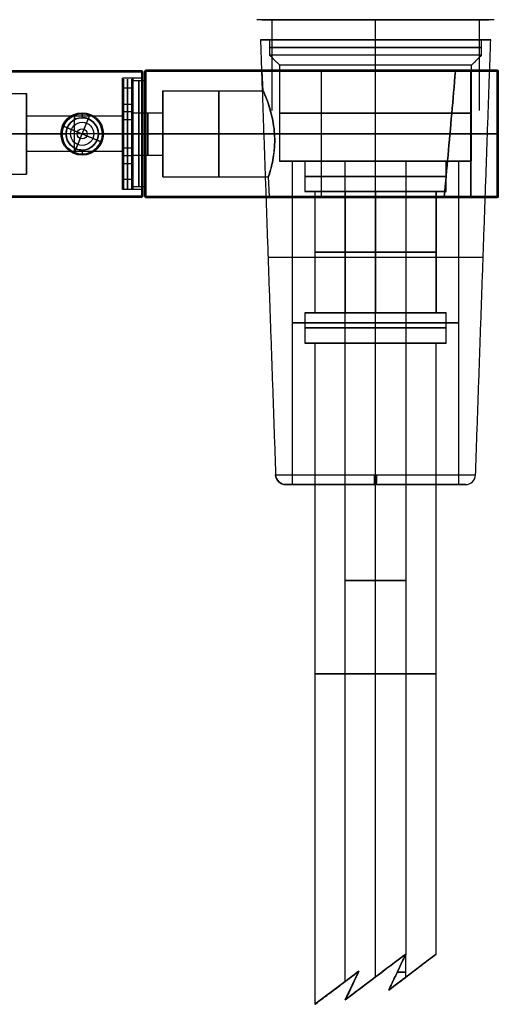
# Model space of a CAD drawing. Header units: centimetres. Extents: x -32 to 15, y -4 to 160.
# Tile 53 of 64: x 1.95 to 6.69, y 42.01 to 51.76. Entities that reach past the tile are written whole.
import ezdxf

# ---------------------------------------------------------------- set-up
doc = ezdxf.new("R2010")
doc.units = ezdxf.units.CM
doc.layers.add('Default', color=7, linetype='Continuous', true_color=0x000000)

# ---------------------------------------------------------------- blocks, each defined once
blk = doc.blocks.new('Z7535-03C')
at = {"layer": 'Default'}
for p, q in [((-45.282, -51.105), (-45.282, -35.705)), ((-45.182, -35.605), (-44.532, -35.605)), ((-44.532, -35.605), (-44.532, -37.605)), ((-39.032, -35.605, 13.9), (-39.032, -35.605, 5.5)), ((-39.032, -35.605, -5.5), (-39.032, -35.605, -13.9)), ((-39.032, -39.505, 14), (-39.032, -35.705, 14)), ((-39.032, -35.705, -14), (-39.032, -99.505, -14)), ((-33.532, -35.605), (-32.882, -35.605)), ((-33.532, -35.605), (-33.532, -37.605)), ((-32.782, -51.105), (-32.782, -35.705)), ((-44.532, -37.605), (-40.782, -37.605)), ((-40.782, -37.605), (-40.782, -47.105)), ((-39.032, -37.605, 1.75), (-39.032, -40.005, 1.75)), ((-39.032, -37.605, 5.5), (-39.032, -37.605, 1.75)), ((-39.032, -37.605, -1.75), (-39.032, -37.605, -5.5)), ((-37.282, -37.605), (-33.532, -37.605)), ((-37.282, -37.605), (-37.282, -47.105)), ((-39.032, -40.005, 13.5), (-39.032, -39.505, 14)), ((-39.032, -40.005, 13.5), (-39.032, -40.005, 1.746)), ((-37.432, -41.605, 13.5), (-37.432, -41.605, 0.709)), ((-39.032, -43.205, 13.5), (-39.032, -43.705, 14)), ((-39.032, -43.205, 13.5), (-39.032, -43.205, 1.746)), ((-39.032, -43.205, 1.75), (-39.032, -47.105, 1.75)), ((-39.032, -91.505, 14), (-39.032, -43.705, 14)), ((-43.032, -47.105), (-40.782, -47.105)), ((-43.032, -51.105), (-43.032, -47.105)), ((-39.032, -47.105, -4), (-39.032, -47.105, -1.75)), ((-39.032, -47.105, 1.75), (-39.032, -47.105, 4)), ((-37.282, -47.105), (-35.032, -47.105)), ((-35.032, -51.105), (-35.032, -47.105))]:
    blk.add_line(p, q, dxfattribs=at)
for centre, radius, start, end in [((-45.182, -35.705, 13.9), 0.1, 90, 180), ((-45.182, -35.705, -13.9), 0.1, 90, 180), ((-45.182, -35.705), 0.1, 90, 180), ((-32.882, -35.705, 13.9), 0.1, 0, 90), ((-32.882, -35.705, -13.9), 0.1, 0, 90), ((-39.032, -41.605, 14), 2.1, 0, 180), ((-39.032, -41.605, 13.5), 1.6, 0, 180), ((-39.032, -41.605, 14), 2.1, 180, 0), ((-39.032, -41.605, 13.5), 1.6, 180, 0)]:
    blk.add_arc(centre, radius, start, end, dxfattribs=at)
at = {"layer": 'Default', "extrusion": (0, -1, 0)}
for centre, radius, start, end in [((-45.182, -13.9, 35.705), 0.1, 180, 270), ((-32.882, -13.9, 35.705), 0.1, 270, 0), ((-32.882, 13.9, 35.705), 0.1, 0, 90), ((-39.032, 0, 36.605), 5.5, 90, 270), ((-39.032, 0, 36.605), 5.5, 270, 90), ((-39.032, 0, 37.605), 5.5, 90, 270), ((-39.032, 0, 37.605), 1.75, 90, 270), ((-39.032, 0, 42.355), 1.75, 143.67998, 270), ((-39.032, 0, 42.355), 1.75, 270, 36.29076), ((-39.032, 0, 47.105), 1.75, 270, 90)]:
    blk.add_arc(centre, radius, start, end, dxfattribs=at)
at = {"layer": 'Default', "extrusion": (0, 1, 0)}
for centre, radius, start, end in [((45.182, 13.9, -35.705), 0.1, 360, 90), ((39.032, 0, -35.605), 5.5, 270, 90), ((39.032, 0, -35.605), 5.5, 90, 270), ((39.032, 0, -37.605), 5.5, 90, 270), ((39.032, 0, -37.605), 1.75, 90, 270), ((39.032, 0, -47.105), 4, 270, 90), ((39.032, 0, -47.105), 1.75, 270, 90), ((39.032, 0, -47.105), 4, 90, 270)]:
    blk.add_arc(centre, radius, start, end, dxfattribs=at)
at = {"layer": 'Default', "extrusion": (1, 0, 0)}
for centre in [(-35.705, 13.9, -45.182), (-35.705, 13.9, -32.882)]:
    blk.add_arc(centre, 0.1, 0, 90, dxfattribs=at)
at = {"layer": 'Default', "extrusion": (-1, 0, 0)}
for centre, start, end in [((35.705, -13.9, 45.182), 180, 270), ((35.705, 13.9, 39.032), 90, 180), ((35.705, -13.9, 39.032), 180, 270), ((35.705, -13.9, 32.882), 180, 270)]:
    blk.add_arc(centre, 0.1, start, end, dxfattribs=at)
at = {"layer": 'Default', "extrusion": (0, 0, -1)}
for centre, radius, start, end in [((32.882, -35.705), 0.1, 90, 180), ((39.032, -41.605, -7.104), 1.6, 0, 180.0008), ((39.032, -41.605, -7.104), 1.6, 180.0008, 0)]:
    blk.add_arc(centre, radius, start, end, dxfattribs=at)
at = {"layer": 'Default'}
for points, degree in [([(-45.282, -99.505, -13.9), (-45.282, -67.605, -13.9), (-45.282, -35.705, -13.9)], 2), ([(-45.282, -35.705, -13.9), (-45.282, -35.705), (-45.282, -35.705, 13.9)], 2), ([(-45.282, -35.705, 13.9), (-45.282, -67.605, 13.9), (-45.282, -99.505, 13.9)], 2), ([(-32.882, -35.605, 13.9), (-39.032, -35.605, 13.9), (-45.182, -35.605, 13.9)], 2), ([(-45.182, -35.605, 13.9), (-45.182, -35.605), (-45.182, -35.605, -13.9)], 2), ([(-45.182, -35.605, -13.9), (-39.032, -35.605, -13.9), (-32.882, -35.605, -13.9)], 2), ([(-45.182, -99.505, 14), (-45.182, -67.605, 14), (-45.182, -35.705, 14)], 2), ([(-45.182, -35.705, 14), (-39.032, -35.705, 14), (-32.882, -35.705, 14)], 2), ([(-45.182, -35.705, -14), (-45.182, -67.605, -14), (-45.182, -99.505, -14)], 2), ([(-32.882, -35.705, -14), (-39.032, -35.705, -14), (-45.182, -35.705, -14)], 2), ([(-39.032, -37.605, -5.5), (-39.032, -36.605, -5.5), (-39.032, -35.605, -5.5)], 2), ([(-39.032, -35.605, 5.5), (-39.032, -36.605, 5.5), (-39.032, -37.605, 5.5)], 2), ([(-32.882, -35.605, -13.9), (-32.882, -35.605), (-32.882, -35.605, 13.9)], 2), ([(-32.882, -35.705, 14), (-32.882, -67.605, 14), (-32.882, -99.505, 14)], 2), ([(-32.882, -99.505, -14), (-32.882, -67.605, -14), (-32.882, -35.705, -14)], 2), ([(-32.782, -35.705, -13.9), (-32.782, -67.605, -13.9), (-32.782, -99.505, -13.9)], 2), ([(-32.782, -35.705, 13.9), (-32.782, -67.605, 13.9), (-32.782, -99.505, 13.9)], 2), ([(-32.782, -35.705, -13.9), (-32.782, -35.705), (-32.782, -35.705, 13.9)], 2), ([(-39.032, -40.005, 1.746), (-39.032, -38.805, 1.748), (-39.032, -37.605, 1.75)], 2), ([(-39.032, -37.605, -1.75), (-39.032, -42.355, -1.75), (-39.032, -47.105, -1.75)], 2), ([(-40.632, -41.605, 0.709), (-40.632, -41.412, 0.709), (-40.559, -41.039, 0.893), (-40.298, -40.57, 1.249), (-39.79, -40.137, 1.63), (-39.297, -40.005, 1.746), (-39.032, -40.005, 1.746)], 3), ([(-39.032, -40.005, 1.746), (-38.768, -40.005, 1.746), (-38.277, -40.136, 1.632), (-37.771, -40.561, 1.255), (-37.502, -41.04, 0.892), (-37.432, -41.413, 0.709), (-37.432, -41.605, 0.709)], 3), ([(-40.632, -41.605, 13.5), (-40.882, -41.605, 13.75), (-41.132, -41.605, 14)], 2), ([(-40.632, -41.605, 0.709), (-40.632, -41.797, 0.709), (-40.56, -42.17, 0.894), (-40.294, -42.645, 1.252), (-39.787, -43.074, 1.63), (-39.296, -43.205, 1.746), (-39.032, -43.205, 1.746)], 3), ([(-40.632, -41.605, 13.5), (-40.632, -41.605, 7.104), (-40.632, -41.605, 0.709)], 2), ([(-39.032, -43.205, 1.746), (-38.763, -43.205, 1.746), (-38.267, -43.069, 1.629), (-37.768, -42.641, 1.249), (-37.504, -42.172, 0.894), (-37.432, -41.798, 0.709), (-37.432, -41.605, 0.709)], 3), ([(-36.932, -41.605, 14), (-37.182, -41.605, 13.75), (-37.432, -41.605, 13.5)], 2), ([(-37.432, -41.605, 0.709), (-37.432, -41.605, 7.104), (-37.432, -41.605, 13.5)], 2), ([(-39.032, -47.105, 1.75), (-39.032, -45.155, 1.748), (-39.032, -43.205, 1.746)], 2), ([(-39.032, -47.105, -4), (-39.032, -49.105, -4), (-39.032, -51.105, -4)], 2), ([(-39.032, -51.105, 4), (-39.032, -49.105, 4), (-39.032, -47.105, 4)], 2)]:
    blk.add_open_spline(points, degree=degree, dxfattribs=at)
blk = doc.blocks.new('Z7535-03B')
at = {"layer": 'Default'}
for p, q in [((-39.798, -103.757, 4.2), (-39.798, -103.757, 10.7)), ((-39.223, -105.143, 2.7), (-39.798, -103.757, 4.2)), ((-38.265, -107.452, 10.7), (-39.798, -103.757, 10.7)), ((-37.184, -104.839, 10.7), (-40.879, -106.371, 10.7)), ((-38.84, -106.067, 2.7), (-39.223, -105.143, 2.7)), ((-38.57, -105.413, 2.7), (-39.493, -105.796, 2.7)), ((-38.84, -106.067, 2.7), (-38.265, -107.452, 4.2)), ((-38.265, -107.452, 4.2), (-38.265, -107.452, 10.7))]:
    blk.add_line(p, q, dxfattribs=at)
at = {"layer": 'Default', "extrusion": (0, 0, -1)}
for centre, start, end in [((39.032, -105.605, -10.7), 337.47733, 67.47733), ((39.032, -105.605, -10.7), 67.47733, 157.47733), ((39.032, -105.605, -4.2), 157.47733, 337.47733), ((39.032, -105.605, -10.7), 157.47733, 337.47733)]:
    blk.add_arc(centre, 2, start, end, dxfattribs=at)
at = {"layer": 'Default'}
for centre, radius, start, end in [((-39.032, -105.605, 4.2), 2, 22.52267, 202.52267), ((-39.032, -105.605, 7.45), 2, 22.52267, 202.52267), ((-39.032, -105.605, 7.45), 2, 202.52267, 22.52267), ((-39.032, -105.605, 3.348), 1.148, 22.52267, 202.52267), ((-39.032, -105.605, 3.348), 1.148, 202.52267, 22.52267), ((-39.032, -105.605, 2.7), 0.5, 22.52267, 202.52267), ((-39.032, -105.605, 2.7), 0.5, 202.52267, 22.52267)]:
    blk.add_arc(centre, radius, start, end, dxfattribs=at)
for points in [[(-37.184, -104.839, 4.2), (-37.877, -105.126, 3.45), (-38.57, -105.413, 2.7)], [(-37.184, -104.839, 10.7), (-37.184, -104.839, 7.45), (-37.184, -104.839, 4.2)], [(-39.493, -105.796, 2.7), (-40.186, -106.084, 3.45), (-40.879, -106.371, 4.2)], [(-40.879, -106.371, 4.2), (-40.879, -106.371, 7.45), (-40.879, -106.371, 10.7)]]:
    blk.add_open_spline(points, degree=2, dxfattribs=at)
blk = doc.blocks.new('Z7535-03H')
at = {"layer": 'Default'}
for p, q in [((-43.552, -37.505, -2.953), (-43.552, -36.705, -2.953)), ((-41.292, -36.605, -1.477), (-43.469, -36.605, -2.899)), ((-40.508, -36.605, 2.26), (-41.93, -36.605, 4.437)), ((-41.208, -37.505, -1.422), (-41.208, -36.705, -1.422)), ((-40.454, -37.505, 2.177), (-40.454, -36.705, 2.177)), ((-36.133, -36.605, -4.437), (-37.555, -36.605, -2.26)), ((-36.855, -37.505, 1.422), (-36.855, -36.705, 1.422)), ((-34.595, -36.605, 2.899), (-36.771, -36.605, 1.477)), ((-34.511, -37.505, 2.953), (-34.511, -36.705, 2.953)), ((-41.292, -37.605, -1.477), (-43.469, -37.605, -2.899)), ((-40.508, -37.605, 2.26), (-41.93, -37.605, 4.437)), ((-36.133, -37.605, -4.437), (-37.555, -37.605, -2.26)), ((-34.595, -37.605, 2.899), (-36.771, -37.605, 1.477))]:
    blk.add_line(p, q, dxfattribs=at)
at = {"layer": 'Default', "extrusion": (0, -1, 0)}
for centre, radius, start, end in [((-39.032, 0, 36.634), 5.371, 123.15762, 303.15762), ((-39.032, 0, 36.605), 5.3, 123.15762, 303.15762), ((-39.032, 0, 36.605), 5.3, 123.15762, 303.15762), ((-39.032, 0, 36.705), 5.4, 123.15762, 303.15762), ((-39.032, 0, 36.705), 2.6, 123.15762, 303.15762), ((-39.032, 0, 36.705), 5.4, 303.15762, 123.15762), ((-39.032, 0, 36.634), 5.371, 303.15762, 123.15762), ((-39.032, 0, 36.605), 5.3, 303.15762, 123.15762), ((-39.032, 0, 36.605), 5.3, 303.15762, 123.15762), ((-39.032, 0, 36.705), 2.6, 303.15762, 123.15762), ((-39.032, 0, 37.605), 5.3, 123.15762, 303.15762), ((-39.032, 0, 37.575), 2.629, 123.15762, 303.15762), ((-39.032, 0, 37.605), 5.3, 303.15762, 123.15762)]:
    blk.add_arc(centre, radius, start, end, dxfattribs=at)
at = {"layer": 'Default', "extrusion": (-0.546944, 0, 0.837169)}
for centre, start, end in [((36.705, -37.976, 21.348), 225, 270), ((36.705, -37.976, 21.348), 180, 225), ((36.705, -35.376, 21.348), 135, 180), ((36.705, -35.376, 21.348), 90, 135), ((37.505, -37.976, 21.348), 270, 315), ((37.505, -37.976, 21.348), 315, 0), ((37.505, -35.376, 21.348), 0, 45), ((37.505, -35.376, 21.348), 45, 90)]:
    blk.add_arc(centre, 0.1, start, end, dxfattribs=at)
at = {"layer": 'Default', "extrusion": (0, 1, 0)}
for centre, radius, start, end in [((39.032, 0, -36.605), 2.7, 236.84238, 56.84238), ((39.032, 0, -36.634), 2.629, 236.84238, 56.84238), ((39.032, 0, -36.605), 2.7, 56.84238, 236.84238), ((39.032, 0, -36.634), 2.629, 56.84238, 236.84238), ((39.032, 0, -37.105), 5.4, 236.84238, 56.84238), ((39.032, 0, -37.505), 5.4, 236.84238, 56.84238), ((39.032, 0, -37.575), 5.371, 236.84238, 56.84238), ((39.032, 0, -37.605), 5.3, 236.84238, 56.84238), ((39.032, 0, -37.605), 2.7, 236.84238, 56.84238), ((39.032, 0, -37.105), 5.4, 56.84238, 236.84238), ((39.032, 0, -37.505), 5.4, 56.84238, 236.84238), ((39.032, 0, -37.575), 5.371, 56.84238, 236.84238), ((39.032, 0, -37.605), 5.3, 56.84238, 236.84238), ((39.032, 0, -37.105), 2.6, 236.84238, 56.84238), ((39.032, 0, -37.505), 2.6, 236.84238, 56.84238), ((39.032, 0, -37.605), 2.7, 56.84238, 236.84238), ((39.032, 0, -37.575), 2.629, 56.84238, 236.84238), ((39.032, 0, -37.105), 2.6, 56.84238, 236.84238), ((39.032, 0, -37.505), 2.6, 56.84238, 236.84238)]:
    blk.add_arc(centre, radius, start, end, dxfattribs=at)
at = {"layer": 'Default', "extrusion": (0.837169, 6.38271e-12, 0.546944)}
blk.add_arc((-36.705, 26.648, -32.676), 0.1, 45, 90, dxfattribs=at)
at = {"layer": 'Default', "extrusion": (0.837169, -1.84219e-10, 0.546944)}
blk.add_arc((-36.705, 26.648, -32.676), 0.1, 0, 45, dxfattribs=at)
at = {"layer": 'Default', "extrusion": (0.837169, -1.01703e-10, 0.546944)}
blk.add_arc((-36.705, 24.048, -32.676), 0.1, 315, 0, dxfattribs=at)
at = {"layer": 'Default', "extrusion": (0.837169, -6.534e-12, 0.546944)}
blk.add_arc((-36.705, 24.048, -32.676), 0.1, 270, 315, dxfattribs=at)
at = {"layer": 'Default', "extrusion": (-0.837169, -6.53578e-12, -0.546944)}
blk.add_arc((36.705, 18.648, 32.676), 0.1, 90, 135, dxfattribs=at)
at = {"layer": 'Default', "extrusion": (0.837169, -1.84378e-10, 0.546944)}
blk.add_arc((-36.705, 18.648, -32.676), 0.1, 0, 45, dxfattribs=at)
at = {"layer": 'Default', "extrusion": (0.546944, 0, -0.837169)}
for centre, start, end in [((-36.705, -29.976, -21.348), 270, 315), ((-36.705, -29.976, -21.348), 315, 360), ((-36.705, -27.376, -21.348), 360, 45), ((-36.705, -27.376, -21.348), 45, 90), ((-37.505, -29.976, -21.348), 225, 270), ((-37.505, -29.976, -21.348), 180, 225), ((-37.505, -27.376, -21.348), 135, 180), ((-37.505, -27.376, -21.348), 90, 135)]:
    blk.add_arc(centre, 0.1, start, end, dxfattribs=at)
at = {"layer": 'Default', "extrusion": (-0.837169, 1.01443e-10, -0.546944)}
blk.add_arc((36.705, 16.048, 32.676), 0.1, 180, 225, dxfattribs=at)
at = {"layer": 'Default', "extrusion": (-0.837169, 0, -0.546944)}
for centre, start, end in [((36.705, 16.048, 32.676), 180, 225), ((37.505, 18.648, 32.676), 45, 90), ((37.505, 18.648, 32.676), 0, 45), ((37.505, 16.048, 32.676), 315, 0), ((37.505, 16.048, 32.676), 270, 315)]:
    blk.add_arc(centre, 0.1, start, end, dxfattribs=at)
at = {"layer": 'Default', "extrusion": (-0.837169, 6.53163e-12, -0.546944)}
blk.add_arc((36.705, 16.048, 32.676), 0.1, 225, 270, dxfattribs=at)
at = {"layer": 'Default', "extrusion": (0.837169, -6.5324e-12, 0.546944)}
blk.add_arc((-37.505, 26.648, -32.676), 0.1, 90, 135, dxfattribs=at)
at = {"layer": 'Default', "extrusion": (0.837169, 1.84071e-10, 0.546944)}
blk.add_arc((-37.505, 26.648, -32.676), 0.1, 135, 180, dxfattribs=at)
at = {"layer": 'Default', "extrusion": (0.837169, 1.01617e-10, 0.546944)}
blk.add_arc((-37.505, 24.048, -32.676), 0.1, 180, 225, dxfattribs=at)
at = {"layer": 'Default', "extrusion": (0.837169, 6.6456e-12, 0.546944)}
blk.add_arc((-37.505, 24.048, -32.676), 0.1, 225, 270, dxfattribs=at)
at = {"layer": 'Default', "extrusion": (-0.837169, 6.38537e-12, -0.546944)}
blk.add_arc((37.505, 18.648, 32.676), 0.1, 45, 90, dxfattribs=at)
at = {"layer": 'Default', "extrusion": (0.837169, 1.84325e-10, 0.546944)}
blk.add_arc((-37.505, 18.648, -32.676), 0.1, 135, 180, dxfattribs=at)
at = {"layer": 'Default', "extrusion": (-0.837169, -1.01451e-10, -0.546944)}
blk.add_arc((37.505, 16.048, 32.676), 0.1, 315, 0, dxfattribs=at)
at = {"layer": 'Default', "extrusion": (0.837169, 6.50304e-12, 0.546944)}
blk.add_arc((-37.505, 16.048, -32.676), 0.1, 225, 270, dxfattribs=at)
at = {"layer": 'Default'}
for points in [[(-41.985, -37.505, 4.521), (-41.985, -37.105, 4.521), (-41.985, -36.705, 4.521)], [(-40.454, -37.505, 2.177), (-40.454, -37.105, 2.177), (-40.454, -36.705, 2.177)], [(-37.61, -36.705, -2.177), (-37.61, -37.105, -2.177), (-37.61, -37.505, -2.177)], [(-36.078, -36.705, -4.521), (-36.078, -37.105, -4.521), (-36.078, -37.505, -4.521)]]:
    blk.add_open_spline(points, degree=2, dxfattribs=at)
blk = doc.blocks.new('Z7535-03J')
at = {"layer": 'Default'}
for p, q in [((-45.232, -0.605, -11), (-32.832, -0.605, -11)), ((-45.232, -0.605, 11), (-32.832, -0.605, 11)), ((-39.032, -0.605, -8.1), (-39.032, -0.605, -13.9)), ((-39.032, -0.605, 13.9), (-39.032, -0.605, 8.1)), ((-39.032, -0.705, 14), (-39.032, -35.505, 14)), ((-39.032, -0.705, -14), (-39.032, -35.505, -14)), ((-39.03, -5.392, 8), (-39.03, -0.705, 8)), ((-39.03, -0.705, -8), (-39.03, -5.392, -8)), ((-45.232, -3.329, 8), (-32.83, -3.329, 8)), ((-32.83, -3.329, -8), (-45.232, -3.329, -8)), ((-45.232, -12.755, 10.5), (-32.828, -12.755, 11.244)), ((-45.232, -12.755, -10.5), (-32.828, -12.755, -11.244)), ((-45.332, -18.105, 13.9), (-45.332, -18.105, 9.151)), ((-45.332, -18.105, -9.151), (-45.332, -18.105, -13.9)), ((-45.232, -18.105, 14), (-32.832, -18.105, 14)), ((-45.232, -18.105, -14), (-32.832, -18.105, -14)), ((-32.732, -18.105, 13.9), (-32.732, -18.105, 10.003)), ((-32.732, -18.105, -10.003), (-32.732, -18.105, -13.9)), ((-45.332, -23.355), (-45.332, -35.505)), ((-45.232, -23.255), (-43.28, -23.372)), ((-43.282, -33.805), (-43.282, -23.37)), ((-39.032, -33.805, -4.25), (-39.032, -22.763, -4.25)), ((-39.032, -33.805, 4.25), (-39.032, -22.765, 4.25)), ((-34.783, -23.882), (-32.826, -23.999)), ((-34.782, -33.805), (-34.782, -23.88)), ((-32.732, -24.099), (-32.732, -35.505)), ((-43.282, -33.805), (-41.132, -33.805)), ((-41.132, -36.805), (-41.132, -33.805)), ((-39.032, -33.805, 4.25), (-39.032, -33.805, 2.1)), ((-39.032, -33.805, -2.1), (-39.032, -33.805, -4.25)), ((-36.932, -33.805), (-34.782, -33.805)), ((-36.932, -36.805), (-36.932, -33.805)), ((-45.232, -35.605), (-44.282, -35.605)), ((-44.282, -35.605), (-44.282, -36.805)), ((-39.032, -35.605, 13.9), (-39.032, -35.605, 5.25)), ((-39.032, -35.605, -5.25), (-39.032, -35.605, -13.9)), ((-33.782, -35.605), (-33.782, -36.805)), ((-33.782, -35.605), (-32.832, -35.605)), ((-44.282, -36.805), (-41.132, -36.805)), ((-39.032, -36.805, 5.25), (-39.032, -36.805, 2.1)), ((-39.032, -36.805, -2.1), (-39.032, -36.805, -5.25)), ((-36.932, -36.805), (-33.782, -36.805))]:
    blk.add_line(p, q, dxfattribs=at)
for centre, start, end in [((-45.232, -0.705, -13.9), 90, 180), ((-45.232, -0.705, 8.1), 90, 180), ((-45.232, -0.705, -11), 90, 180), ((-45.232, -0.705, 11), 90, 180), ((-32.832, -0.705, -13.9), 0, 90), ((-32.832, -0.705, 8.1), 0, 90), ((-45.232, -23.355), 90, 180), ((-32.832, -24.099), 360, 86.56637), ((-45.232, -35.505, -13.9), 180, 270), ((-32.832, -35.505), 270, 0)]:
    blk.add_arc(centre, 0.1, start, end, dxfattribs=at)
at = {"layer": 'Default', "extrusion": (0, 0, -1)}
for centre, start, end in [((45.232, -0.705, 8.1), 0, 90), ((45.232, -0.705, -13.9), 0, 90), ((32.832, -0.705, 8.1), 90, 180), ((32.832, -0.705, -13.9), 90, 180), ((32.832, -0.705, 11), 90, 180), ((32.832, -0.705, -11), 90, 180), ((45.232, -35.505, -13.9), 270, 0), ((45.232, -35.505), 270, 0), ((32.832, -35.505, 13.9), 180, 270), ((32.832, -35.505, -13.9), 180, 270)]:
    blk.add_arc(centre, 0.1, start, end, dxfattribs=at)
at = {"layer": 'Default', "extrusion": (0, -1, 0)}
for centre, radius, start, end in [((-45.232, 8.1, 0.705), 0.1, 180, 270), ((-45.232, -13.9, 0.705), 0.1, 180, 270), ((-32.832, 13.9, 0.705), 0.1, 0, 90), ((-32.832, -8.1, 0.705), 0.1, 0, 90), ((-32.832, -13.9, 0.705), 0.1, 270, 0), ((-32.832, 8.1, 2.779), 0.1, 270.85801, 0), ((-45.232, -8.1, 3.329), 0.1, 90, 180), ((-45.232, -10.6, 12.755), 0.1, 90, 180), ((-32.832, -11.344, 12.755), 0.1, 360, 87.71577), ((-45.232, 13.9, 18.105), 0.1, 90, 180), ((-32.832, -13.9, 18.105), 0.1, 270, 0), ((-45.232, 13.9, 35.505), 0.1, 90, 180), ((-39.032, 0, 35.605), 5.25, 90, 270), ((-39.032, 0, 35.605), 5.25, 270, 90), ((-32.832, -13.9, 35.505), 0.1, 270, 0), ((-39.032, 0, 36.205), 5.25, 90, 270), ((-39.032, 0, 36.805), 5.25, 90, 270), ((-39.032, 0, 36.205), 5.25, 270, 90), ((-39.032, 0, 36.805), 5.25, 270, 90)]:
    blk.add_arc(centre, radius, start, end, dxfattribs=at)
at = {"layer": 'Default', "extrusion": (0, 1, 0)}
for centre, radius, start, end in [((45.232, 13.9, -0.705), 0.1, 0, 90), ((45.232, -8.1, -0.705), 0.1, 0, 90), ((32.832, 8.1, -0.705), 0.1, 180, 270), ((32.832, -8.1, -2.779), 0.1, 90.85801, 180), ((45.232, 8.1, -3.329), 0.1, 270, 0), ((45.232, 10.6, -12.755), 0.1, 270, 360), ((32.832, 11.344, -12.755), 0.1, 180, 267.71578), ((45.232, -13.9, -18.105), 0.1, 270, 0), ((32.832, 13.9, -18.105), 0.1, 90, 180), ((39.032, 0, -28.267), 4.25, 269.9997, 90.00046), ((39.032, 0, -28.284), 4.25, 90.00046, 269.9997), ((39.032, 0, -33.805), 4.25, 270, 90), ((39.032, 0, -33.805), 2.1, 270, 90), ((39.032, 0, -33.805), 4.25, 90, 270), ((39.032, 0, -33.805), 2.1, 90, 270), ((45.232, -13.9, -35.505), 0.1, 270, 0), ((39.032, 0, -35.305), 2.1, 270, 90), ((39.032, 0, -35.305), 2.1, 90, 270), ((32.832, 13.9, -35.505), 0.1, 90, 180), ((39.032, 0, -36.805), 2.1, 270, 90), ((39.032, 0, -36.805), 2.1, 90, 270)]:
    blk.add_arc(centre, radius, start, end, dxfattribs=at)
at = {"layer": 'Default', "extrusion": (-1, 0, 0)}
for centre, radius, start, end in [((0.705, 8.1, 45.232), 0.1, 180, 270), ((0.705, 13.9, 39.032), 0.1, 90, 180), ((0.705, 8.1, 39.032), 0.1, 180, 270), ((0.705, -8.1, 39.032), 0.1, 90, 180), ((0.705, -13.9, 39.032), 0.1, 180, 270), ((0.705, -8.1, 32.832), 0.1, 90, 180), ((0.705, -13.9, 32.832), 0.1, 180, 270), ((12.755, 0, 45.332), 10.6, 229.83152, 0), ((12.755, 0, 45.332), 10.6, 0, 130.16848), ((35.505, 13.9, 45.232), 0.1, 0, 90), ((35.505, -13.9, 45.232), 0.1, 270, 0), ((35.505, 13.9, 39.032), 0.1, 0, 90), ((35.505, -13.9, 39.032), 0.1, 270, 0), ((35.505, 13.9, 32.832), 0.1, 0, 90), ((35.505, -13.9, 32.832), 0.1, 270, 0)]:
    blk.add_arc(centre, radius, start, end, dxfattribs=at)
at = {"layer": 'Default', "extrusion": (1, 0, 0)}
for centre, radius, start, end in [((-0.705, 13.9, -45.232), 0.1, 0, 90), ((-0.705, -8.1, -45.232), 0.1, 0, 90), ((-0.705, -13.9, -45.232), 0.1, 270, 0), ((-0.705, 13.9, -32.832), 0.1, 0, 90), ((-0.705, 8.1, -32.832), 0.1, 270, 0), ((-12.755, 0, -32.732), 11.344, 45.56315, 180), ((-12.755, 0, -32.732), 11.344, 180, 314.43685), ((-12.755, 0, -32.732), 11.344, 45.56315, 180), ((-12.755, 0, -32.732), 11.344, 180, 314.43685), ((-12.755, 0, -39.029), 10.872, 47.37653, 157.00429), ((-12.755, 0, -39.029), 10.872, 203.00366, 312.62347), ((-12.755, 0, -45.232), 10.5, 49.63241, 180), ((-12.755, 0, -45.232), 10.5, 180, 310.36759)]:
    blk.add_arc(centre, radius, start, end, dxfattribs=at)
at = {"layer": 'Default', "extrusion": (-1, -0.000156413, -1.02363e-16)}
blk.add_arc((12.75, 0, 32.829), 11.244, 0, 134.64446, dxfattribs=at)
at = {"layer": 'Default', "extrusion": (-1, -0.000156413, -2.34625e-17)}
blk.add_arc((12.75, 0, 32.829), 11.244, 225.35553, 0, dxfattribs=at)
at = {"layer": 'Default'}
for points, degree in [([(-45.332, -0.705, -13.9), (-45.332, -0.705, -11), (-45.332, -0.705, -8.1)], 2), ([(-45.332, -5.917, 8.1), (-45.332, -3.311, 8.1), (-45.332, -0.705, 8.1)], 2), ([(-45.332, -0.705, 8.1), (-45.332, -0.705, 11), (-45.332, -0.705, 13.9)], 2), ([(-45.332, -0.705, 13.9), (-45.332, -18.105, 13.9), (-45.332, -35.505, 13.9)], 2), ([(-45.332, -35.505, -13.9), (-45.332, -18.105, -13.9), (-45.332, -0.705, -13.9)], 2), ([(-45.332, -0.705, -8.1), (-45.332, -3.311, -8.1), (-45.332, -5.917, -8.1)], 2), ([(-45.232, -0.605, -13.9), (-45.232, -0.605, -11), (-45.232, -0.605, -8.1)], 2), ([(-32.832, -0.605, -13.9), (-39.032, -0.605, -13.9), (-45.232, -0.605, -13.9)], 2), ([(-45.232, -0.605, -8.1), (-39.032, -0.605, -8.1), (-32.832, -0.605, -8.1)], 2), ([(-45.232, -0.605, 13.9), (-45.232, -0.605, 11), (-45.232, -0.605, 8.1)], 2), ([(-45.232, -0.605, 13.9), (-39.032, -0.605, 13.9), (-32.832, -0.605, 13.9)], 2), ([(-32.832, -0.605, 8.1), (-39.032, -0.605, 8.1), (-45.232, -0.605, 8.1)], 2), ([(-45.232, -0.705, 8), (-39.032, -0.705, 8), (-32.832, -0.705, 8)], 2), ([(-45.232, -5.954, 8), (-45.232, -3.329, 8), (-45.232, -0.705, 8)], 2), ([(-45.232, -0.705, 14), (-45.232, -18.105, 14), (-45.232, -35.505, 14)], 2), ([(-32.832, -0.705, 14), (-39.032, -0.705, 14), (-45.232, -0.705, 14)], 2), ([(-32.832, -0.705, -8), (-39.032, -0.705, -8), (-45.232, -0.705, -8)], 2), ([(-45.232, -0.705, -8), (-45.232, -3.329, -8), (-45.232, -5.954, -8)], 2), ([(-45.232, -0.705, -14), (-45.232, -18.105, -14), (-45.232, -35.505, -14)], 2), ([(-45.232, -0.705, -14), (-39.032, -0.705, -14), (-32.832, -0.705, -14)], 2), ([(-32.832, -0.605, -13.9), (-32.832, -0.605, -11), (-32.832, -0.605, -8.1)], 2), ([(-32.832, -0.605, 13.9), (-32.832, -0.605, 11), (-32.832, -0.605, 8.1)], 2), ([(-32.832, -35.505, 14), (-32.832, -18.105, 14), (-32.832, -0.705, 14)], 2), ([(-32.832, -0.705, 8), (-32.83, -2.779, 8), (-32.829, -4.853, 8)], 2), ([(-32.832, -0.705, -8), (-32.83, -2.779, -8), (-32.829, -4.853, -8)], 2), ([(-32.832, -35.505, -14), (-32.832, -18.105, -14), (-32.832, -0.705, -14)], 2), ([(-32.732, -35.505, 13.9), (-32.732, -18.105, 13.9), (-32.732, -0.705, 13.9)], 2), ([(-32.732, -0.705, -13.9), (-32.732, -0.705, -11), (-32.732, -0.705, -8.1)], 2), ([(-32.732, -35.505, -13.9), (-32.732, -18.105, -13.9), (-32.732, -0.705, -13.9)], 2), ([(-32.732, -0.705, 8.1), (-32.732, -0.705, 11), (-32.732, -0.705, 13.9)], 2), ([(-32.732, -4.812, 8.1), (-32.732, -2.759, 8.1), (-32.732, -0.705, 8.1)], 2), ([(-32.732, -0.705, -8.1), (-32.732, -2.759, -8.1), (-32.732, -4.812, -8.1)], 2), ([(-32.829, -4.853, 8), (-34.231, -4.973, 8), (-37.024, -5.214, 8), (-41.155, -5.581, 8), (-43.879, -5.829, 8), (-45.232, -5.954, 8)], 3), ([(-45.232, -5.954, -8), (-43.879, -5.829, -8), (-41.155, -5.581, -8), (-37.024, -5.214, -8), (-34.231, -4.973, -8), (-32.829, -4.853, -8)], 3), ([(-32.732, -4.812, -8.1), (-32.732, -4.82, -8.082), (-32.741, -4.834, -8.048), (-32.778, -4.849, -8.011), (-32.81, -4.852, -8), (-32.829, -4.853, -8)], 3), ([(-32.829, -4.853, 8), (-32.809, -4.852, 8), (-32.777, -4.849, 8.012), (-32.741, -4.834, 8.048), (-32.732, -4.82, 8.082), (-32.732, -4.812, 8.1)], 3), ([(-45.332, -5.917, 8.1), (-45.332, -5.924, 8.081), (-45.321, -5.937, 8.046), (-45.282, -5.951, 8.009), (-45.248, -5.954, 8), (-45.232, -5.954, 8)], 3), ([(-45.232, -5.954, -8), (-45.248, -5.954, -8), (-45.282, -5.951, -8.008), (-45.321, -5.937, -8.045), (-45.332, -5.924, -8.081), (-45.332, -5.917, -8.1)], 3), ([(-39.032, -22.763, -4.249), (-39.391, -22.74, -4.249), (-40.122, -22.729, -4.16), (-41.192, -22.838, -3.721), (-42.108, -23.022, -3.007), (-42.793, -23.211, -2.084), (-43.199, -23.344, -1.045), (-43.28, -23.37, -0.343), (-43.28, -23.37, 0)], 3), ([(-43.28, -23.37, 0), (-43.28, -23.37, 0.457), (-43.134, -23.32, 1.375), (-42.475, -23.115, 2.62), (-41.78, -22.952, 3.277), (-41.381, -22.885, 3.541)], 3), ([(-41.381, -22.885, 3.541), (-41.153, -22.846, 3.693), (-40.666, -22.781, 3.952), (-39.866, -22.734, 4.196), (-39.31, -22.747, 4.248), (-39.032, -22.765, 4.248)], 3), ([(-39.032, -22.763, -4.249), (-39.032, -28.284, -4.25), (-39.032, -33.805, -4.25)], 2), ([(-34.783, -23.88, 0), (-34.783, -23.88, -0.336), (-34.86, -23.847, -1.028), (-35.264, -23.673, -2.073), (-35.951, -23.408, -3.004), (-36.87, -23.115, -3.72), (-37.944, -22.871, -4.161), (-38.673, -22.786, -4.249), (-39.032, -22.763, -4.249)], 3), ([(-39.032, -33.805, 4.25), (-39.032, -28.285, 4.249), (-39.032, -22.765, 4.248)], 2), ([(-39.032, -22.765, 4.248), (-38.678, -22.789, 4.248), (-37.955, -22.868, 4.162), (-36.894, -23.109, 3.734), (-35.967, -23.402, 3.021), (-35.268, -23.671, 2.084), (-34.86, -23.847, 1.031), (-34.783, -23.88, 0.336), (-34.783, -23.88, 0)], 3), ([(-39.032, -33.805, -2.1), (-39.032, -35.305, -2.1), (-39.032, -36.805, -2.1)], 2), ([(-39.032, -36.805, 2.1), (-39.032, -35.305, 2.1), (-39.032, -33.805, 2.1)], 2), ([(-45.332, -35.505, 13.9), (-45.332, -35.505), (-45.332, -35.505, -13.9)], 2), ([(-32.832, -35.505, 14), (-39.032, -35.505, 14), (-45.232, -35.505, 14)], 2), ([(-45.232, -35.505, -14), (-39.032, -35.505, -14), (-32.832, -35.505, -14)], 2), ([(-45.232, -35.605, 13.9), (-45.232, -35.605), (-45.232, -35.605, -13.9)], 2), ([(-32.832, -35.605, 13.9), (-39.032, -35.605, 13.9), (-45.232, -35.605, 13.9)], 2), ([(-45.232, -35.605, -13.9), (-39.032, -35.605, -13.9), (-32.832, -35.605, -13.9)], 2), ([(-39.032, -35.605, 5.25), (-39.032, -36.205, 5.25), (-39.032, -36.805, 5.25)], 2), ([(-39.032, -36.805, -5.25), (-39.032, -36.205, -5.25), (-39.032, -35.605, -5.25)], 2), ([(-32.832, -35.605, -13.9), (-32.832, -35.605), (-32.832, -35.605, 13.9)], 2), ([(-32.732, -35.505, 13.9), (-32.732, -35.505), (-32.732, -35.505, -13.9)], 2)]:
    blk.add_open_spline(points, degree=degree, dxfattribs=at)
blk = doc.blocks.new('Z7535-03_ASM')
at = {"layer": 'Default', "extrusion": (0, 0, -1), "rotation": 90}
for name, p in [('Z7535-03C', (-67.605, 45.282, -14)), ('Z7535-03J', (-67.805, 45.282, -14))]:
    blk.add_blockref(name, p, dxfattribs=at)
at = {"layer": 'Default', "rotation": 90}
blk.add_blockref('Z7535-03H', (-6.605, 45.282, 14), dxfattribs=at)
at = {"layer": 'Default', "extrusion": (0, 0, -1)}
blk.add_blockref('Z7535-03B', (13.032, 111.855, -10.7), dxfattribs=at)
blk = doc.blocks.new('FLESSIBILE_1500_TRECCIA_12_AF1')
at = {"layer": 'Default'}
for p, q in [((-7, 200), (-3, 200)), ((0, 197, 7), (0, 200, 7)), ((0, 197, -7), (0, 200, -7)), ((0, 200, 7), (0, 200, 3)), ((0, 200, -3), (0, 200, -7)), ((0, 119.288, -3), (0, 200, -3)), ((0, 119.288, 3), (0, 200, 3)), ((3, 200), (7, 200)), ((-6, 197), (-7, 197)), ((-6, 197), (-6, 185)), ((-3, 197, -5.196), (-3, 185, -5.196)), ((-3, 197, 5.196), (-3, 185, 5.196)), ((0, 197, -7), (0, 197, -6.928)), ((0, 197, 6.928), (0, 197, 7)), ((3, 197, -5.196), (3, 185, -5.196)), ((3, 197, 5.196), (3, 185, 5.196)), ((6, 197), (6, 185)), ((7, 197), (6, 197)), ((-6, 191, -3.464), (0, 191, -6.928)), ((-6, 191, 3.464), (-6, 191, -3.464)), ((0, 191, 6.928), (-6, 191, 3.464)), ((0, 191, -6.928), (6, 191, -3.464)), ((6, 191, 3.464), (0, 191, 6.928)), ((6, 191, -3.464), (6, 191, 3.464)), ((-7, 185), (-6, 185)), ((0, 182, 7), (0, 185, 7)), ((0, 182, -7), (0, 185, -7)), ((0, 185, -7), (0, 185, -6.928)), ((0, 185, 6.928), (0, 185, 7)), ((6, 185), (7, 185)), ((-7, 182), (-6, 182)), ((0, 119.288, 6), (0, 182, 6)), ((0, 119.288, -6), (0, 182, -6)), ((0, 182, 7), (0, 182, 6)), ((0, 182, -6), (0, 182, -7)), ((6, 182), (7, 182)), ((3, 121.551, 3.113), (-3, 117.024, 3.113)), ((3, 121.551, -3.113), (-3, 117.024, -3.113)), ((1.301, 117.989, 2.929), (3, 121.551, 2.929)), ((1.301, 117.989, -2.929), (3, 121.551, -2.929)), ((3, 119.271), (3, 121.551)), ((6, 121.535), (3, 119.271)), ((-3, 117.024, 2.885), (-1.647, 119.86, 2.885)), ((-3, 117.024, -2.885), (-1.647, 119.86, -2.885)), ((0, 119.288, 3), (0, 119.288, 6)), ((0, 119.288, -6), (0, 119.288, -3)), ((2.151, 119.77, 2.091), (2.151, 119.77, 5.602)), ((2.151, 119.77, -5.602), (2.151, 119.77, -2.091)), ((3.651, 119.762, -4.762), (3.651, 119.762, 4.762)), ((-3, 118.839), (-6, 116.575)), ((-3.824, 118.218, -4.624), (-3.824, 118.218, 4.624)), ((-2.324, 118.442, 1.9), (-2.324, 118.442, 5.532)), ((-2.324, 118.442, -5.532), (-2.324, 118.442, -1.9))]:
    blk.add_line(p, q, dxfattribs=at)
at = {"layer": 'Default', "extrusion": (0, -1, 0)}
for centre, radius, start, end in [((0, 0, -200), 7, 0, 180), ((0, 0, -200), 7, 180, 0), ((0, 0, -200), 3, 180, 0), ((0, 0, -200), 3, 0, 180), ((0, 0, -185), 7, 0, 180), ((0, 0, -185), 7, 180, 0), ((0, 0, -182), 6, 0, 180), ((0, 0, -182), 6, 180, 0)]:
    blk.add_arc(centre, radius, start, end, dxfattribs=at)
at = {"layer": 'Default', "extrusion": (0, 1, 0)}
for centre, radius, start, end in [((0, 0, 198.5), 7, 0, 180), ((0, 0, 198.5), 7, 180, 0), ((0, 0, 197), 7, 0, 180), ((0, 0, 197), 7, 180, 0), ((0, 0, 183.5), 7, 0, 180), ((0, 0, 183.5), 7, 180, 0), ((0, 0, 182), 7, 0, 180), ((0, 0, 182), 7, 180, 0), ((0, 0, 158.512), 3, 180, 0), ((0, 0, 158.512), 3, 0, 180), ((0, 0, 149.288), 6, 0, 180), ((0, 0, 149.288), 6, 180, 0), ((0, 0, 119.77), 3, 135.78911, 224.21089)]:
    blk.add_arc(centre, radius, start, end, dxfattribs=at)
at = {"layer": 'Default'}
for points, degree in [([(-7, 200), (-7, 198.5), (-7, 197)], 2), ([(-3, 118.839), (-3, 159.42), (-3, 200)], 2), ([(3, 200), (3, 160.776), (3, 121.551)], 2), ([(7, 197), (7, 198.5), (7, 200)], 2), ([(-6, 197, -3.464), (-6, 191, -3.464), (-6, 185, -3.464)], 2), ([(0, 197, -6.928), (-3, 197, -5.196), (-6, 197, -3.464)], 2), ([(-6, 197, 3.464), (-6, 191, 3.464), (-6, 185, 3.464)], 2), ([(-6, 197, -3.464), (-6, 197), (-6, 197, 3.464)], 2), ([(-6, 197, 3.464), (-3, 197, 5.196), (0, 197, 6.928)], 2), ([(0, 197, -6.928), (0, 191, -6.928), (0, 185, -6.928)], 2), ([(6, 197, -3.464), (3, 197, -5.196), (0, 197, -6.928)], 2), ([(0, 197, 6.928), (0, 191, 6.928), (0, 185, 6.928)], 2), ([(0, 197, 6.928), (3, 197, 5.196), (6, 197, 3.464)], 2), ([(6, 185, -3.464), (6, 191, -3.464), (6, 197, -3.464)], 2), ([(6, 197, 3.464), (6, 191, 3.464), (6, 185, 3.464)], 2), ([(6, 197, 3.464), (6, 197), (6, 197, -3.464)], 2), ([(-7, 185), (-7, 183.5), (-7, 182)], 2), ([(-6, 185, -3.464), (-3, 185, -5.196), (0, 185, -6.928)], 2), ([(-6, 185, 3.464), (-6, 185), (-6, 185, -3.464)], 2), ([(0, 185, 6.928), (-3, 185, 5.196), (-6, 185, 3.464)], 2), ([(0, 185, -6.928), (3, 185, -5.196), (6, 185, -3.464)], 2), ([(6, 185, 3.464), (3, 185, 5.196), (0, 185, 6.928)], 2), ([(6, 185, -3.464), (6, 185), (6, 185, 3.464)], 2), ([(7, 182), (7, 183.5), (7, 185)], 2), ([(-6, 182), (-6, 149.288), (-6, 116.575)], 2), ([(6, 121.535), (6, 151.767), (6, 182)], 2), ([(-3, 117.024, 5.196), (-2, 117.778, 5.774), (0, 119.288, 6.226), (2, 120.797, 5.774), (3, 121.551, 5.196)], 3), ([(3, 121.551), (3, 121.551, 0.354), (2.871, 121.454, 1.117), (2.187, 120.938, 2.185), (1.11, 120.125, 2.872), (0, 119.288, 3.064), (-1.11, 118.45, 2.872), (-2.187, 117.638, 2.185), (-2.871, 117.121, 1.117), (-3, 117.024, 0.354), (-3, 117.024)], 3), ([(3, 121.551, -5.196), (2, 120.797, -5.774), (0, 119.288, -6.226), (-2, 117.778, -5.774), (-3, 117.024, -5.196)], 3), ([(3, 121.551), (3, 121.551, -0.354), (2.871, 121.454, -1.117), (2.187, 120.938, -2.185), (1.11, 120.125, -2.872), (0, 119.288, -3.064), (-1.11, 118.45, -2.872), (-2.187, 117.638, -2.185), (-2.871, 117.121, -1.117), (-3, 117.024, -0.354), (-3, 117.024)], 3), ([(3, 121.551, 5.196), (2.441, 120.38, 5.519), (1.874, 119.191, 5.73), (1.301, 117.989, 5.857)], 3), ([(1.301, 117.989, -5.857), (1.874, 119.191, -5.73), (2.441, 120.38, -5.519), (3, 121.551, -5.196)], 3), ([(1.301, 117.989, 5.857), (2.008, 118.522, 5.7), (3.221, 119.438, 5.176), (4.634, 120.504, 3.961), (5.645, 121.267, 2.326), (6, 121.535, 0.899), (6, 121.535)], 3), ([(6, 121.535), (6, 121.535, -0.899), (5.645, 121.267, -2.326), (4.634, 120.504, -3.961), (3.221, 119.438, -5.176), (2.008, 118.522, -5.7), (1.301, 117.989, -5.857)], 3), ([(3, 121.551), (3, 121.551, 2.598), (3, 121.551, 5.196)], 2), ([(3, 121.551, -5.196), (3, 121.551, -2.598), (3, 121.551)], 2), ([(-6, 116.575), (-6, 116.575, 0.843), (-5.683, 116.815, 2.213), (-4.75, 117.519, 3.81), (-3.436, 118.51, 5.027), (-2.304, 119.365, 5.582), (-1.647, 119.86, 5.769)], 3), ([(-1.647, 119.86, -5.769), (-2.304, 119.365, -5.582), (-3.436, 118.51, -5.027), (-4.75, 117.519, -3.81), (-5.683, 116.815, -2.213), (-6, 116.575, -0.843), (-6, 116.575)], 3), ([(-3, 118.839), (-3, 118.839, 0.589), (-2.695, 119.069, 1.535), (-2.064, 119.546, 2.234), (-1.647, 119.86, 2.507)], 3), ([(-1.647, 119.86, -2.507), (-2.064, 119.546, -2.234), (-2.695, 119.069, -1.535), (-3, 118.839, -0.589), (-3, 118.839)], 3), ([(-1.647, 119.86, 5.769), (-2.103, 118.904, 5.639), (-2.554, 117.958, 5.453), (-3, 117.024, 5.196)], 3), ([(-3, 117.024, -5.196), (-2.554, 117.958, -5.453), (-2.103, 118.904, -5.639), (-1.647, 119.86, -5.769)], 3), ([(-1.647, 119.86, 5.769), (-1.647, 119.86, 4.138), (-1.647, 119.86, 2.507)], 2), ([(-1.647, 119.86, -2.507), (-1.647, 119.86, -4.138), (-1.647, 119.86, -5.769)], 2), ([(1.301, 117.989, -5.857), (1.301, 117.989, -4.28), (1.301, 117.989, -2.703)], 2), ([(1.301, 117.989, 2.703), (1.301, 117.989, 4.28), (1.301, 117.989, 5.857)], 2), ([(-3, 117.024), (-3, 117.024, 2.598), (-3, 117.024, 5.196)], 2), ([(-3, 117.024, -5.196), (-3, 117.024, -2.598), (-3, 117.024)], 2)]:
    blk.add_open_spline(points, degree=degree, dxfattribs=at)
for points, knots in [([(3, 121.551), (3, 121.551, 0.246), (2.946, 121.439, 0.638), (2.753, 121.034, 1.259), (2.409, 120.311, 1.839), (1.9, 119.245, 2.357), (1.509, 118.425, 2.603), (1.301, 117.989, 2.703)], [-5.136624, -5.136624, -5.136624, -5.136624, -4.494546, -3.852468, -2.568312, -1.284156, 0, 0, 0, 0]), ([(1.301, 117.989, -2.703), (1.509, 118.425, -2.603), (1.9, 119.245, -2.357), (2.409, 120.311, -1.839), (2.753, 121.034, -1.259), (2.946, 121.439, -0.638), (3, 121.551, -0.246), (3, 121.551)], [-5.136624, -5.136624, -5.136624, -5.136624, -3.852468, -2.568312, -1.284156, -0.642078, 0, 0, 0, 0]), ([(-1.647, 119.86, 2.507), (-1.985, 119.153, 2.286), (-2.435, 118.208, 1.857), (-2.866, 117.305, 0.986), (-3, 117.024, 0.407), (-3, 117.024)], [-4.336092, -4.336092, -4.336092, -4.336092, -2.168046, -1.084023, 0, 0, 0, 0]), ([(-3, 117.024), (-3, 117.024, -0.407), (-2.866, 117.305, -0.986), (-2.435, 118.208, -1.857), (-1.985, 119.153, -2.286), (-1.647, 119.86, -2.507)], [-4.336092, -4.336092, -4.336092, -4.336092, -3.252069, -2.168046, 0, 0, 0, 0]), ([(1.301, 117.989, 2.703), (1.535, 118.166, 2.591), (1.87, 118.418, 2.365), (2.346, 118.777, 1.915), (2.712, 119.054, 1.352), (2.95, 119.233, 0.676), (3.025, 119.29), (2.95, 119.233, -0.676), (2.712, 119.054, -1.352), (2.346, 118.777, -1.915), (1.87, 118.418, -2.365), (1.535, 118.166, -2.591), (1.301, 117.989, -2.703)], [-7.369063, -7.369063, -7.369063, -7.369063, -6.908496, -6.44793, -5.526797, -4.605664, -3.684531, -2.763398, -1.842266, -0.921133, -0.460566, 0, 0, 0, 0])]:
    blk.add_open_spline(points, degree=3, knots=knots, dxfattribs=at)
blk = doc.blocks.new('M0144_RACC_CONICO_1_2_L43_R00')
at = {"layer": 'Default'}
for p, q in [((-11.4, 44), (-10.5, 44)), ((0, 44, 11.4), (0, 44, 10.5)), ((0, 44, -10.5), (0, 44, -11.4)), ((0, 0.965, 9.897), (0, 44, 11.4)), ((0, 42.5, 10.5), (0, 44, 10.5)), ((0, 42.5, -10.5), (0, 44, -10.5)), ((0, 0.965, -9.897), (0, 44, -11.4)), ((10.5, 44), (11.4, 44)), ((0, 41.5, 9.5), (0, 42.5, 10.5)), ((0, 41.5, -9.5), (0, 42.5, -10.5)), ((0, 32, 9.5), (0, 41.5, 9.5)), ((0, 32, -9.5), (0, 41.5, -9.5)), ((-9.5, 32), (-8.25, 32)), ((0, 0, 8.25), (0, 32, 8.25)), ((0, 0, -8.25), (0, 32, -8.25)), ((0, 32, 9.5), (0, 32, 8.25)), ((0, 32, -8.25), (0, 32, -9.5)), ((8.25, 32), (9.5, 32)), ((-8.898, 0), (-8.25, 0)), ((0, 0, 8.898), (0, 0, 8.25)), ((0, 0, -8.25), (0, 0, -8.898)), ((8.25, 0), (8.898, 0))]:
    blk.add_line(p, q, dxfattribs=at)
at = {"layer": 'Default', "extrusion": (0, 1, 0)}
for centre, radius, start, end in [((0, 0, 44), 11.4, 0, 180), ((0, 0, 44), 11.4, 180, 0), ((0, 0, 43.25), 10.5, 0, 180), ((0, 0, 43.25), 10.5, 180, 0), ((0, 0, 42.5), 10.5, 180, 0), ((0, 0, 41.5), 9.5, 180, 0), ((0, 0, 36.75), 9.5, 0, 180), ((0, 0, 36.75), 9.5, 180, 0), ((0, 0, 32), 9.5, 0, 180), ((0, 0, 32), 9.5, 180, 0), ((0, 0, 22.483), 10.649, 180, 0), ((0, 0, 16), 8.25, 0, 180), ((0, 0, 16), 8.25, 180, 0), ((0, 0, 0.965), 9.897, 0, 180), ((0, 0), 8.898, 0, 180), ((0, 0), 8.898, 180, 0)]:
    blk.add_arc(centre, radius, start, end, dxfattribs=at)
at = {"layer": 'Default', "extrusion": (0, -1, 0)}
for centre, radius, start, end in [((0, 0, -44), 10.5, 0, 180), ((0, 0, -44), 10.5, 180, 0), ((0, 0, -42.5), 10.5, 0, 180), ((0, 0, -41.5), 9.5, 0, 180), ((0, 0, -32), 8.25, 0, 180), ((0, 0, -32), 8.25, 180, 0), ((0, 0, -0.965), 9.897, 180, 0), ((0, 0), 8.25, 0, 180), ((0, 0), 8.25, 180, 0)]:
    blk.add_arc(centre, radius, start, end, dxfattribs=at)
at = {"layer": 'Default'}
for centre, start, end in [((-8.898, 1), 182, 270), ((8.898, 1), 270, 358)]:
    blk.add_arc(centre, 1, start, end, dxfattribs=at)
at = {"layer": 'Default', "extrusion": (-0.011207, 0, -0.999937)}
blk.add_arc((8.898, 1), 1, 270, 358, dxfattribs=at)
at = {"layer": 'Default', "extrusion": (0.999937, 0, -0.011207)}
blk.add_arc((1, -8.898), 1, 180, 268, dxfattribs=at)
at = {"layer": 'Default', "extrusion": (-0.999937, 0, 0.011207)}
blk.add_arc((-1, 8.898), 1, 0, 88, dxfattribs=at)
at = {"layer": 'Default', "extrusion": (0.011207, 0, 0.999937)}
blk.add_arc((8.898, 1), 1, 270, 358, dxfattribs=at)
at = {"layer": 'Default'}
for points in [[(-11.4, 44), (-10.649, 22.483), (-9.897, 0.965)], [(-10.5, 44), (-10.5, 43.25), (-10.5, 42.5)], [(9.897, 0.965), (10.649, 22.483), (11.4, 44)], [(10.5, 42.5), (10.5, 43.25), (10.5, 44)], [(-10.5, 42.5), (-10, 42), (-9.5, 41.5)], [(9.5, 41.5), (10, 42), (10.5, 42.5)], [(-9.5, 41.5), (-9.5, 36.75), (-9.5, 32)], [(9.5, 32), (9.5, 36.75), (9.5, 41.5)], [(-8.25, 32), (-8.25, 16), (-8.25, 0)], [(8.25, 0), (8.25, 16), (8.25, 32)]]:
    blk.add_open_spline(points, degree=2, dxfattribs=at)
blk = doc.blocks.new('6452N_ASM')
at = {"layer": 'Default', "rotation": 180}
for name, p in [('FLESSIBILE_1500_TRECCIA_12_AF1', (0, 22)), ('M0144_RACC_CONICO_1_2_L43_R00', (0, -146))]:
    blk.add_blockref(name, p, dxfattribs=at)
blk = doc.blocks.new('Z2203')
at = {"layer": 'Default'}
for p, q in [((0, 10.25), (0, 11.75)), ((-11.75, 0), (-10.25, 0)), ((-10.25, 0, -9), (-10.25, 0)), ((10.25, 0), (11.75, 0)), ((10.25, 0, -9), (10.25, 0)), ((0, -11.75), (0, -10.25))]:
    blk.add_line(p, q, dxfattribs=at)
at = {"layer": 'Default', "extrusion": (0, 0, -1)}
for start, end in [(270, 90), (90, 270)]:
    blk.add_arc((0, 0), 10.25, start, end, dxfattribs=at)
at = {"layer": 'Default'}
for points in [[(11.25, 11.75), (0, 11.75), (-11.25, 11.75)], [(-11.75, 11.25), (-11.75, 0), (-11.75, -11.25)], [(11.75, -11.25), (11.75, 0), (11.75, 11.25)], [(0, 10.25, -9), (0, 10.25, -4.5), (0, 10.25)], [(0, -10.25), (0, -10.25, -4.5), (0, -10.25, -9)], [(-11.25, -11.75), (0, -11.75), (11.25, -11.75)]]:
    blk.add_open_spline(points, degree=2, dxfattribs=at)
blk = doc.blocks.new('F4265N_Q305_ASM')
at = {"layer": 'Default', "extrusion": (0, 1, 0), "rotation": 270}
blk.add_blockref('Z2203', (-54.75, 0.3, 517.55), dxfattribs=at)
at = {"layer": 'Default', "rotation": 180}
blk.add_blockref('6452N_ASM', (54.75, 325.55, 0.3), dxfattribs=at)
at = {"layer": 'Default'}
blk.add_blockref('Z7535-03_ASM', (-0.3, 500, -13.7), dxfattribs=at)

msp = doc.modelspace()

# ---------------------------------------------------------------- block references
at = {"layer": 'Default', "xscale": 0.1, "yscale": 0.1, "zscale": 0.1}
msp.add_blockref('F4265N_Q305_ASM', (0, 0), dxfattribs=at)

doc.saveas('drawing.dxf')
